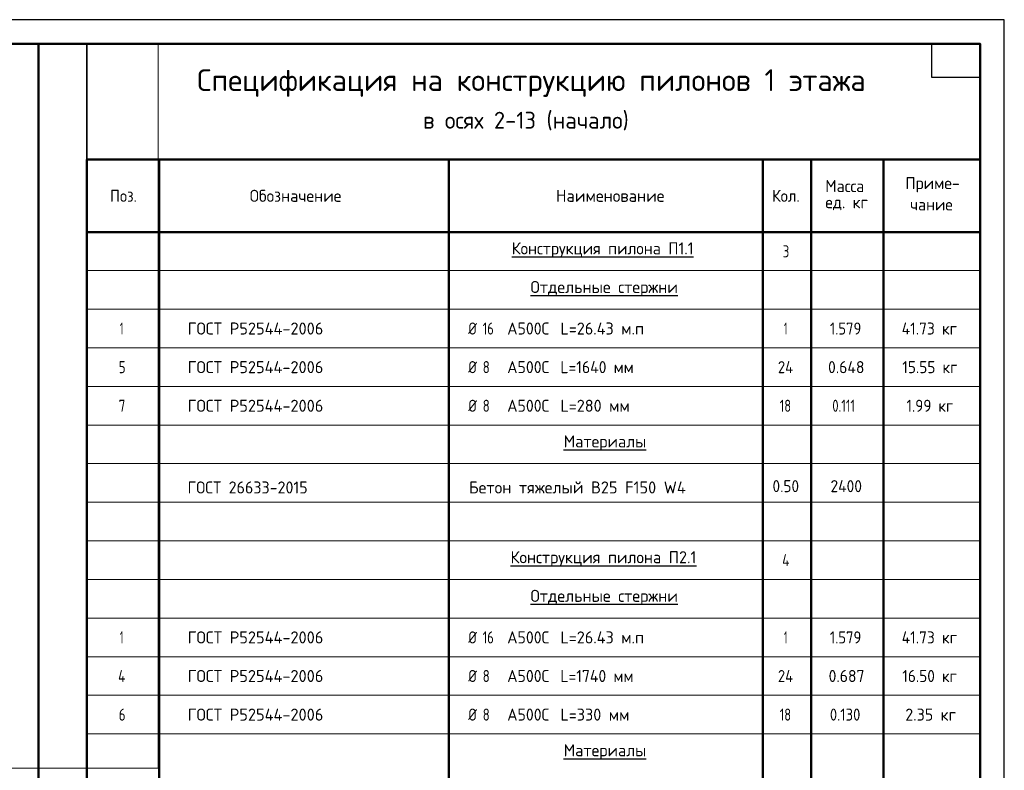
# Model space of a CAD drawing. Header units: millimetres. Extents: x 0 to 42000, y 0 to 29700.
# Tile 14 of 14: x 21612 to 42000, y 14146 to 29700. Entities that reach past the tile are written whole.
import ezdxf

# ---------------------------------------------------------------- set-up
doc = ezdxf.new("R2010")
doc.units = ezdxf.units.MM
doc.layers.add('Standard', color=7, linetype='Continuous', lineweight=25)
doc.styles.add('ISOCPEUR', font='txt')

msp = doc.modelspace()

# ---------------------------------------------------------------- linework, layer by layer
at = {"layer": 'Standard', "color": 7, "linetype": 'Continuous', "lineweight": 35, "transparency": 33554687}
for p, q in [((41500, 27600), (41500, 20500)), ((41500, 27200), (41500, 20100))]:
    msp.add_line(p, q, dxfattribs=at)
at = {"layer": 'Standard', "color": 7, "linetype": 'Continuous', "lineweight": 50, "transparency": 33554687}
for p, q in [((41500, 27100), (41500, 23200)), ((41500, 26800), (23000, 26800)), ((23000, 26800), (23000, 25300)), ((24500, 26800), (24500, 25300)), ((30500, 26800), (30500, 25300)), ((37000, 26800), (37000, 25300)), ((38000, 26800), (38000, 25300)), ((39500, 26800), (39500, 25300)), ((41500, 26800), (41500, 25300)), ((41500, 25300), (23000, 25300)), ((23000, 25300), (23000, 6900)), ((24500, 25300), (24500, 6900)), ((30500, 25300), (30500, 6900)), ((37000, 25300), (37000, 6900)), ((38000, 25300), (38000, 6900)), ((39500, 25300), (39500, 6900)), ((41500, 25300), (41500, 6900))]:
    msp.add_line(p, q, dxfattribs=at)
at = {"layer": 'Standard', "color": 7, "linetype": 'Continuous', "lineweight": 13, "transparency": 33554687}
for p, q in [((41500, 24500), (23000, 24500)), ((41500, 23700), (23000, 23700)), ((41500, 22900), (23000, 22900)), ((41500, 22100), (23000, 22100)), ((41500, 21300), (23000, 21300)), ((41500, 20500), (23000, 20500)), ((41500, 19700), (23000, 19700)), ((41500, 18900), (23000, 18900)), ((41500, 18100), (23000, 18100)), ((41500, 17300), (23000, 17300)), ((41500, 16500), (23000, 16500)), ((41500, 15700), (23000, 15700)), ((41500, 14900), (23000, 14900))]:
    msp.add_line(p, q, dxfattribs=at)
at = {"layer": 'Standard', "color": 7, "linetype": 'Continuous', "lineweight": 25, "transparency": 33554687}
for points in [[(0, 0), (42000, 0), (42000, 29700), (0, 29700), (0, 0)], [(41500, 29200), (41500, 28500), (40500, 28500), (40500, 29200), (41500, 29200)]]:
    msp.add_lwpolyline(points, close=True, dxfattribs=at)
at = {"layer": 'Standard', "color": 7, "linetype": 'Continuous', "lineweight": 50, "transparency": 33554687}
msp.add_lwpolyline([(2000, 29200), (41500, 29200), (41500, 500), (2000, 500), (2000, 29200)], close=True, dxfattribs=at)
at = {"layer": 'Standard', "color": 7, "linetype": 'Continuous', "lineweight": 35, "transparency": 33554687}
msp.add_lwpolyline([(23000, 29200), (2000, 29200), (2000, 500), (23000, 500), (23000, 29200)], dxfattribs=at)
at = {"layer": 'Standard', "color": 7, "linetype": 'Continuous', "lineweight": 13, "transparency": 33554687}
msp.add_lwpolyline([(24480, 29200), (2000, 29200), (2000, 14191), (24480, 14191), (24480, 29200)], dxfattribs=at)
at = {"layer": 'Standard', "color": 7, "linetype": 'Continuous', "lineweight": 50, "transparency": 33554687}
msp.add_lwpolyline([(41500, 29200), (22000, 29200), (22000, 6000), (41500, 6000), (41500, 29200)], dxfattribs=at)

# ---------------------------------------------------------------- texts
at = {"layer": 'Standard', "color": 7, "linetype": 'Continuous', "lineweight": 50, "transparency": 33554687, "attachment_point": 7, "style": 'ISOCPEUR'}
for s, insert, char_height, width in [('\\W0.99;Спецификация на конструкцию пилонов 1 этажа', (25286, 28100), 450, 14142.37), ('\\W0.97;в осях 2-13 (начало)', (29963, 27407), 350, 4717.41)]:
    msp.add_mtext(s, dxfattribs=dict(at, insert=insert, char_height=char_height, width=width))
at = {"layer": 'Standard', "color": 7, "linetype": 'Continuous', "lineweight": 25, "transparency": 33554687, "char_height": 250, "attachment_point": 7, "style": 'ISOCPEUR'}
for s, insert, width in [('\\W0.95;Масса', (38294, 26127), 1043.43), ('\\W0.96;Приме-', (39950, 26121), 1218.74), ('\\W0.92;Поз.', (23484, 25925), 727.49), ('\\W0.97;Обозначение', (26376, 25925), 2082.85), ('\\W0.98;Наименование', (32717, 25925), 2320.66), ('\\W0.93;Кол.', (37191, 25925), 740.2), ('\\W0.95;ед. кг', (38294, 25752), 1042.91), ('\\W0.95;чание', (40050, 25746), 1017.69), ('\\W0.96;{\\LКонструкция пилона П1.1}', (31800, 24768), 4018.27), ('\\W0.78;3', (37412, 24775), 272.01), ('\\W0.98;{\\LОтдельные стержни}', (32188, 23968), 3246.34), ('\\W0.56;1', (23687, 23175), 194.45), ('\\W0.98;ГОСТ Р52544-2006', (25090, 23175), 3020.99), ('\\W0.83;Ø', (30900, 23175), 354.17), ('\\W0.75;16', (31199, 23175), 393.57), ('\\W0.95;А500С', (31707, 23175), 1042.91), ('\\W0.97;L=26.43 м.п', (32808, 23175), 1870.29), ('\\W0.56;1', (37438, 23175), 194.43), ('\\W0.88;1.579', (38388, 23175), 834.26), ('\\W0.93;41.73 кг', (39875, 23175), 1364.98), ('\\W0.83;Ø', (30900, 22375), 354.17), ('\\W0.78;5', (23663, 22375), 271.99), ('\\W0.98;ГОСТ Р52544-2006', (25090, 22375), 3020.99), ('\\W0.78;8', (31199, 22375), 272.01), ('\\W0.95;А500С', (31707, 22375), 1042.91), ('\\W0.94;L=1640 мм', (32808, 22375), 1691.7), ('\\W0.88;24', (37312, 22375), 484.99), ('\\W0.94;0.648', (38350, 22375), 916.95), ('\\W0.92;15.55 кг', (39888, 22375), 1339.75), ('\\W0.78;7', (23663, 21575), 271.99), ('\\W0.98;ГОСТ Р52544-2006', (25090, 21575), 3020.99), ('\\W0.83;Ø', (30900, 21575), 354.17), ('\\W0.78;8', (31199, 21575), 272.01), ('\\W0.95;А500С', (31707, 21575), 1042.91), ('\\W0.97;L=280 мм', (32808, 21575), 1544.86), ('\\W0.75;18', (37350, 21575), 393.56), ('\\W0.76;0.111', (38438, 21575), 719.42), ('\\W0.91;1.99 кг', (39975, 21575), 1163.46), ('\\W0.97;{\\LМатериалы}', (32875, 20768), 1870.54), ('\\W0.96;ГОСТ 26633-2015', (25088, 19882), 2718.62), ('\\W0.98;Бетон тяжелый В25 F150 W4', (30914, 19882), 4695.08), ('\\W0.92;0.50', (37200, 19909), 714.77), ('\\W0.93;2400', (38401, 19909), 841.35), ('\\W0.97;{\\LКонструкция пилона П2.1}', (31775, 18368), 4069.67), ('\\W0.80;4', (37400, 18375), 299.85), ('\\W0.98;{\\LОтдельные стержни}', (32188, 17568), 3246.34), ('\\W0.56;1', (23687, 16775), 194.45), ('\\W0.98;ГОСТ Р52544-2006', (25090, 16775), 3020.99), ('\\W0.83;Ø', (30900, 16775), 354.17), ('\\W0.75;16', (31199, 16775), 393.57), ('\\W0.95;А500С', (31707, 16775), 1042.91), ('\\W0.97;L=26.43 м.п', (32808, 16775), 1870.29), ('\\W0.56;1', (37438, 16775), 194.43), ('\\W0.88;1.579', (38388, 16775), 834.26), ('\\W0.93;41.73 кг', (39875, 16775), 1364.98), ('\\W0.80;4', (23650, 15975), 299.86), ('\\W0.98;ГОСТ Р52544-2006', (25090, 15975), 3020.99), ('\\W0.83;Ø', (30900, 15975), 354.17), ('\\W0.78;8', (31199, 15975), 272.01), ('\\W0.95;А500С', (31707, 15975), 1042.91), ('\\W0.94;L=1740 мм', (32808, 15975), 1691.7), ('\\W0.88;24', (37312, 15975), 484.99), ('\\W0.94;0.687', (38362, 15975), 891.69), ('\\W0.92;16.50 кг', (39888, 15975), 1339.75), ('\\W0.78;6', (23663, 15175), 271.99), ('\\W0.98;ГОСТ Р52544-2006', (25090, 15175), 3020.99), ('\\W0.83;Ø', (30900, 15175), 354.17), ('\\W0.78;8', (31199, 15175), 272.01), ('\\W0.95;А500С', (31707, 15175), 1042.91), ('\\W0.97;L=330 мм', (32808, 15175), 1544.86), ('\\W0.75;18', (37350, 15175), 393.56), ('\\W0.88;0.130', (38388, 15175), 834.26), ('\\W0.96;2.35 кг', (39950, 15175), 1218.74), ('\\W0.97;{\\LМатериалы}', (32875, 14368), 1870.54)]:
    msp.add_mtext(s, dxfattribs=dict(at, insert=insert, width=width))

doc.saveas('drawing.dxf')
